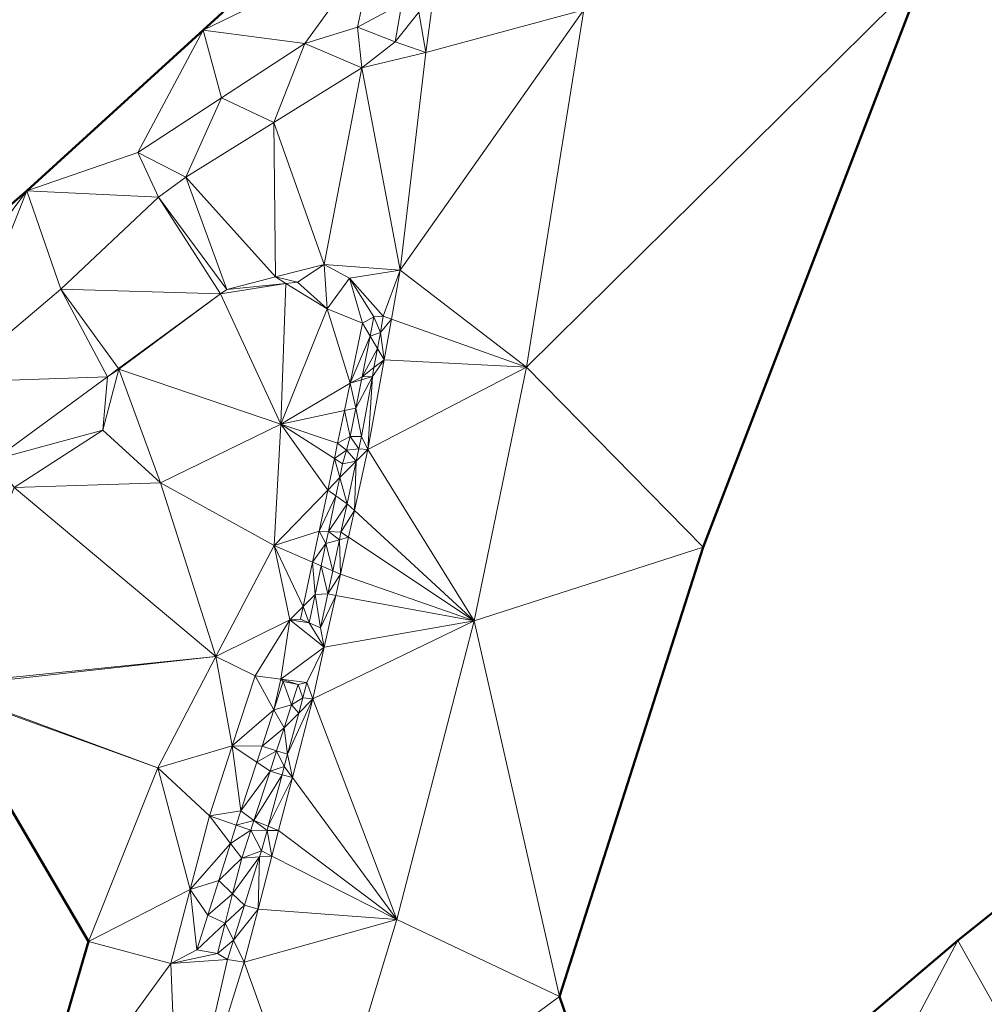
# Model space of a CAD drawing. Header units: metres. Extents: x 3490451 to 6981510, y 5754235 to 11509207.
# Tile 35 of 77: x 3490624 to 3490659, y 5754355 to 5754391. Entities that reach past the tile are written whole.
import ezdxf

# ---------------------------------------------------------------- set-up
doc = ezdxf.new("R2010")
doc.units = ezdxf.units.M
doc.layers.add('Kartierung-05$0$$VERB', color=7, linetype='Continuous', lineweight=18, true_color=0x82563a)

msp = doc.modelspace()

# ---------------------------------------------------------------- linework, layer by layer
at = {"layer": 'Kartierung-05$0$$VERB', "color": 1, "lineweight": 50, "ltscale": 0.02}
for points in [[(3490716.702, 5754376.542), (3490715.647, 5754379.23), (3490713.893, 5754382.003), (3490711.421, 5754384.102), (3490708.725, 5754385.188), (3490708.671, 5754390.61), (3490707.016, 5754393.445), (3490699.974, 5754389.859), (3490691.049, 5754384.113), (3490679.365, 5754374.9), (3490670.899, 5754367.785), (3490658.241, 5754357.635), (3490646.514, 5754347.692), (3490643.805, 5754355.612), (3490649.011, 5754371.894), (3490656.977, 5754392.653), (3490657.562, 5754404.401), (3490672.852, 5754403.646), (3490676.529, 5754405.795), (3490667.848, 5754414.266), (3490659.925, 5754423.838), (3490655.31, 5754429.986), (3490656.437, 5754433.334)], [(3490619.107, 5754410.985), (3490625.38, 5754410.516), (3490627.312, 5754410.193), (3490637.23, 5754404.934), (3490637.279, 5754396.482), (3490624.486, 5754384.813), (3490612.877, 5754374.781)], [(3490621.27, 5754366.904), (3490626.73, 5754357.596), (3490624.338, 5754349.421), (3490618.473, 5754337.417), (3490626.067, 5754336.485), (3490624.376, 5754331.866), (3490623.093, 5754329.582)]]:
    msp.add_lwpolyline(points, dxfattribs=at)
at = {"layer": 'Kartierung-05$0$$VERB'}
for points in [[(3490630.882, 5754390.647, 151.664), (3490637.105, 5754393.661, 151.161), (3490637.279, 5754396.482, 151.097)], [(3490630.882, 5754390.647, 151.664), (3490637.105, 5754393.661, 151.161), (3490634.57, 5754390.163, 150.98)], [(3490637.105, 5754393.661, 151.161), (3490636.481, 5754390.754, 151.048), (3490634.57, 5754390.163, 150.98)], [(3490638.086, 5754391.606, 149.522), (3490637.105, 5754393.661, 151.161), (3490636.481, 5754390.754, 151.048)], [(3490639.351, 5754392.804, 150.208), (3490638.705, 5754391.291, 150.018), (3490638.955, 5754389.833, 149.992)], [(3490639.351, 5754392.804, 150.208), (3490644.677, 5754391.382, 150.184), (3490638.955, 5754389.833, 149.992)], [(3490649.011, 5754371.894, 148.698), (3490656.977, 5754392.653, 149.466), (3490642.604, 5754378.429, 149.203)], [(3490656.977, 5754392.653, 149.466), (3490642.604, 5754378.429, 149.203), (3490644.677, 5754391.382, 150.184)], [(3490638.086, 5754391.606, 149.522), (3490636.481, 5754390.754, 151.048), (3490637.841, 5754390.225, 150.07)], [(3490638.086, 5754391.606, 149.522), (3490637.841, 5754390.225, 150.07), (3490638.705, 5754391.291, 150.018)], [(3490637.841, 5754390.225, 150.07), (3490638.705, 5754391.291, 150.018), (3490638.955, 5754389.833, 149.992)], [(3490642.604, 5754378.429, 149.203), (3490644.677, 5754391.382, 150.184), (3490638.028, 5754381.946, 149.393)], [(3490644.677, 5754391.382, 150.184), (3490638.955, 5754389.833, 149.992), (3490638.028, 5754381.946, 149.393)], [(3490636.481, 5754390.754, 151.048), (3490634.57, 5754390.163, 150.98), (3490636.629, 5754389.272, 150.093)], [(3490636.481, 5754390.754, 151.048), (3490636.629, 5754389.272, 150.093), (3490637.841, 5754390.225, 150.07)], [(3490630.882, 5754390.647, 151.664), (3490628.519, 5754386.207, 151.686), (3490624.486, 5754384.813, 152.231)], [(3490631.544, 5754388.185, 151.333), (3490630.882, 5754390.647, 151.664), (3490628.519, 5754386.207, 151.686)], [(3490631.544, 5754388.185, 151.333), (3490630.882, 5754390.647, 151.664), (3490634.57, 5754390.163, 150.98)], [(3490633.443, 5754387.293, 150.276), (3490631.544, 5754388.185, 151.333), (3490634.57, 5754390.163, 150.98)], [(3490633.443, 5754387.293, 150.276), (3490634.57, 5754390.163, 150.98), (3490636.629, 5754389.272, 150.093)], [(3490636.629, 5754389.272, 150.093), (3490637.841, 5754390.225, 150.07), (3490638.955, 5754389.833, 149.992)], [(3490636.629, 5754389.272, 150.093), (3490638.955, 5754389.833, 149.992), (3490638.028, 5754381.946, 149.393)], [(3490633.443, 5754387.293, 150.276), (3490635.267, 5754382.147, 149.846), (3490636.629, 5754389.272, 150.093)], [(3490635.267, 5754382.147, 149.846), (3490636.629, 5754389.272, 150.093), (3490638.028, 5754381.946, 149.393)], [(3490631.544, 5754388.185, 151.333), (3490628.519, 5754386.207, 151.686), (3490630.257, 5754385.314, 150.46)], [(3490633.443, 5754387.293, 150.276), (3490631.544, 5754388.185, 151.333), (3490630.257, 5754385.314, 150.46)], [(3490633.443, 5754387.293, 150.276), (3490633.501, 5754381.695, 150.118), (3490630.257, 5754385.314, 150.46)], [(3490633.443, 5754387.293, 150.276), (3490633.501, 5754381.695, 150.118), (3490635.267, 5754382.147, 149.846)], [(3490628.519, 5754386.207, 151.686), (3490624.486, 5754384.813, 152.231), (3490629.26, 5754384.593, 150.516)], [(3490628.519, 5754386.207, 151.686), (3490630.257, 5754385.314, 150.46), (3490629.26, 5754384.593, 150.516)], [(3490631.735, 5754381.242, 150.389), (3490630.257, 5754385.314, 150.46), (3490629.26, 5754384.593, 150.516)], [(3490633.501, 5754381.695, 150.118), (3490631.735, 5754381.242, 150.389), (3490630.257, 5754385.314, 150.46)], [(3490624.486, 5754384.813, 152.231), (3490612.877, 5754374.781, 153.649), (3490617.569, 5754375.551, 152.626)], [(3490624.486, 5754384.813, 152.231), (3490617.569, 5754375.551, 152.626), (3490621.733, 5754377.884, 151.844)], [(3490624.486, 5754384.813, 152.231), (3490621.733, 5754377.884, 151.844), (3490625.718, 5754381.251, 151.108)], [(3490624.486, 5754384.813, 152.231), (3490625.718, 5754381.251, 151.108), (3490629.26, 5754384.593, 150.516)], [(3490625.718, 5754381.251, 151.108), (3490629.26, 5754384.593, 150.516), (3490631.507, 5754381.083, 150.472)], [(3490631.735, 5754381.242, 150.389), (3490629.26, 5754384.593, 150.516), (3490631.507, 5754381.083, 150.472)], [(3490633.501, 5754381.695, 150.118), (3490635.267, 5754382.147, 149.846), (3490634.302, 5754381.5, 150.412)], [(3490635.267, 5754382.147, 149.846), (3490634.302, 5754381.5, 150.412), (3490635.381, 5754380.538, 150.464)], [(3490636.191, 5754381.654, 149.645), (3490635.267, 5754382.147, 149.846), (3490635.381, 5754380.538, 150.464)], [(3490636.191, 5754381.654, 149.645), (3490635.267, 5754382.147, 149.846), (3490638.028, 5754381.946, 149.393)], [(3490636.191, 5754381.654, 149.645), (3490637.412, 5754380.269, 149.154), (3490638.028, 5754381.946, 149.393)], [(3490637.708, 5754380.164, 149.2), (3490637.412, 5754380.269, 149.154), (3490638.028, 5754381.946, 149.393)], [(3490637.708, 5754380.164, 149.2), (3490642.604, 5754378.429, 149.203), (3490638.028, 5754381.946, 149.393)], [(3490633.885, 5754381.458, 150.408), (3490631.735, 5754381.242, 150.389), (3490631.507, 5754381.083, 150.472)], [(3490633.885, 5754381.458, 150.408), (3490633.696, 5754376.36, 150.508), (3490631.507, 5754381.083, 150.472)], [(3490633.885, 5754381.458, 150.408), (3490633.501, 5754381.695, 150.118), (3490631.735, 5754381.242, 150.389)], [(3490633.885, 5754381.458, 150.408), (3490633.501, 5754381.695, 150.118), (3490634.302, 5754381.5, 150.412)], [(3490633.885, 5754381.458, 150.408), (3490635.381, 5754380.538, 150.464), (3490633.696, 5754376.36, 150.508)], [(3490633.885, 5754381.458, 150.408), (3490634.302, 5754381.5, 150.412), (3490635.381, 5754380.538, 150.464)], [(3490636.657, 5754380.016, 148.756), (3490636.191, 5754381.654, 149.645), (3490635.381, 5754380.538, 150.464)], [(3490636.191, 5754381.654, 149.645), (3490637.412, 5754380.269, 149.154), (3490637.073, 5754380.247, 148.814)], [(3490636.657, 5754380.016, 148.756), (3490636.191, 5754381.654, 149.645), (3490637.073, 5754380.247, 148.814)], [(3490627.413, 5754378.078, 151.189), (3490621.733, 5754377.884, 151.844), (3490625.718, 5754381.251, 151.108)], [(3490627.814, 5754378.372, 151.119), (3490627.413, 5754378.078, 151.189), (3490625.718, 5754381.251, 151.108)], [(3490627.814, 5754378.372, 151.119), (3490625.718, 5754381.251, 151.108), (3490631.507, 5754381.083, 150.472)], [(3490627.814, 5754378.372, 151.119), (3490631.507, 5754381.083, 150.472), (3490627.827, 5754378.354, 151.059)], [(3490633.696, 5754376.36, 150.508), (3490631.507, 5754381.083, 150.472), (3490627.827, 5754378.354, 151.059)], [(3490636.208, 5754377.843, 148.541), (3490635.381, 5754380.538, 150.464), (3490633.696, 5754376.36, 150.508)], [(3490636.208, 5754377.843, 148.541), (3490636.657, 5754380.016, 148.756), (3490635.381, 5754380.538, 150.464)], [(3490636.934, 5754379.55, 148.75), (3490636.208, 5754377.843, 148.541), (3490636.657, 5754380.016, 148.756)], [(3490636.934, 5754379.55, 148.75), (3490636.657, 5754380.016, 148.756), (3490637.073, 5754380.247, 148.814)], [(3490637.306, 5754379.685, 149.1), (3490636.934, 5754379.55, 148.75), (3490637.073, 5754380.247, 148.814)], [(3490637.306, 5754379.685, 149.1), (3490637.412, 5754380.269, 149.154), (3490637.073, 5754380.247, 148.814)], [(3490637.306, 5754379.685, 149.1), (3490637.708, 5754380.164, 149.2), (3490637.412, 5754380.269, 149.154)], [(3490637.306, 5754379.685, 149.1), (3490637.708, 5754380.164, 149.2), (3490637.443, 5754378.694, 149.04)], [(3490637.708, 5754380.164, 149.2), (3490637.443, 5754378.694, 149.04), (3490642.604, 5754378.429, 149.203)], [(3490637.306, 5754379.685, 149.1), (3490637.2, 5754379.102, 149.046), (3490636.934, 5754379.55, 148.75)], [(3490637.306, 5754379.685, 149.1), (3490637.2, 5754379.102, 149.046), (3490637.443, 5754378.694, 149.04)], [(3490636.934, 5754379.55, 148.75), (3490636.641, 5754378.078, 148.615), (3490636.208, 5754377.843, 148.541)], [(3490637.2, 5754379.102, 149.046), (3490636.934, 5754379.55, 148.75), (3490636.641, 5754378.078, 148.615)], [(3490637.2, 5754379.102, 149.046), (3490637.075, 5754378.411, 148.983), (3490636.641, 5754378.078, 148.615)], [(3490637.2, 5754379.102, 149.046), (3490637.075, 5754378.411, 148.983), (3490637.443, 5754378.694, 149.04)], [(3490637.443, 5754378.694, 149.04), (3490642.604, 5754378.429, 149.203), (3490636.858, 5754375.441, 148.687)], [(3490637.016, 5754378.088, 148.953), (3490637.443, 5754378.694, 149.04), (3490636.858, 5754375.441, 148.687)], [(3490637.075, 5754378.411, 148.983), (3490637.016, 5754378.088, 148.953), (3490637.443, 5754378.694, 149.04)], [(3490627.413, 5754378.078, 151.189), (3490627.241, 5754376.145, 151.324), (3490627.827, 5754378.354, 151.059)], [(3490629.334, 5754374.225, 150.822), (3490627.241, 5754376.145, 151.324), (3490627.827, 5754378.354, 151.059)], [(3490627.814, 5754378.372, 151.119), (3490627.413, 5754378.078, 151.189), (3490627.827, 5754378.354, 151.059)], [(3490633.696, 5754376.36, 150.508), (3490629.334, 5754374.225, 150.822), (3490627.827, 5754378.354, 151.059)], [(3490637.075, 5754378.411, 148.983), (3490637.016, 5754378.088, 148.953), (3490636.641, 5754378.078, 148.615)], [(3490640.702, 5754369.225, 148.319), (3490642.604, 5754378.429, 149.203), (3490636.858, 5754375.441, 148.687)], [(3490649.011, 5754371.894, 148.698), (3490640.702, 5754369.225, 148.319), (3490642.604, 5754378.429, 149.203)], [(3490627.413, 5754378.078, 151.189), (3490621.733, 5754377.884, 151.844), (3490623.319, 5754375.072, 151.906)], [(3490627.413, 5754378.078, 151.189), (3490627.241, 5754376.145, 151.324), (3490623.319, 5754375.072, 151.906)], [(3490636.619, 5754377.968, 148.605), (3490636.641, 5754378.078, 148.615), (3490636.208, 5754377.843, 148.541)], [(3490636.414, 5754376.938, 148.51), (3490636.619, 5754377.968, 148.605), (3490636.208, 5754377.843, 148.541)], [(3490636.414, 5754376.938, 148.51), (3490636.619, 5754377.968, 148.605), (3490637.016, 5754378.088, 148.953)], [(3490636.414, 5754376.938, 148.51), (3490637.016, 5754378.088, 148.953), (3490636.621, 5754375.907, 148.752)], [(3490636.619, 5754377.968, 148.605), (3490637.016, 5754378.088, 148.953), (3490636.641, 5754378.078, 148.615)], [(3490637.016, 5754378.088, 148.953), (3490636.621, 5754375.907, 148.752), (3490636.858, 5754375.441, 148.687)], [(3490636.002, 5754376.85, 148.442), (3490636.208, 5754377.843, 148.541), (3490633.696, 5754376.36, 150.508)], [(3490636.002, 5754376.85, 148.442), (3490636.414, 5754376.938, 148.51), (3490636.208, 5754377.843, 148.541)], [(3490636.002, 5754376.85, 148.442), (3490635.758, 5754375.671, 148.325), (3490633.696, 5754376.36, 150.508)], [(3490636.002, 5754376.85, 148.442), (3490635.758, 5754375.671, 148.325), (3490636.209, 5754375.908, 148.416)], [(3490636.002, 5754376.85, 148.442), (3490636.414, 5754376.938, 148.51), (3490636.209, 5754375.908, 148.416)], [(3490636.414, 5754376.938, 148.51), (3490636.621, 5754375.907, 148.752), (3490636.209, 5754375.908, 148.416)], [(3490627.241, 5754376.145, 151.324), (3490624.027, 5754374.059, 151.809), (3490623.319, 5754375.072, 151.906)], [(3490629.334, 5754374.225, 150.822), (3490627.241, 5754376.145, 151.324), (3490624.027, 5754374.059, 151.809)], [(3490633.696, 5754376.36, 150.508), (3490629.334, 5754374.225, 150.822), (3490633.455, 5754371.957, 148.954)], [(3490635.397, 5754373.966, 148.151), (3490633.696, 5754376.36, 150.508), (3490633.455, 5754371.957, 148.954)], [(3490635.639, 5754375.107, 148.268), (3490635.758, 5754375.671, 148.325), (3490633.696, 5754376.36, 150.508)], [(3490635.397, 5754373.966, 148.151), (3490635.639, 5754375.107, 148.268), (3490633.696, 5754376.36, 150.508)], [(3490636.073, 5754375.411, 148.366), (3490635.758, 5754375.671, 148.325), (3490636.209, 5754375.908, 148.416)], [(3490636.525, 5754375.46, 148.71), (3490636.073, 5754375.411, 148.366), (3490636.209, 5754375.908, 148.416)], [(3490636.525, 5754375.46, 148.71), (3490636.621, 5754375.907, 148.752), (3490636.209, 5754375.908, 148.416)], [(3490636.525, 5754375.46, 148.71), (3490636.621, 5754375.907, 148.752), (3490636.858, 5754375.441, 148.687)], [(3490636.073, 5754375.411, 148.366), (3490635.639, 5754375.107, 148.268), (3490635.758, 5754375.671, 148.325)], [(3490636.073, 5754375.411, 148.366), (3490635.639, 5754375.107, 148.268), (3490635.938, 5754374.914, 148.316)], [(3490636.073, 5754375.411, 148.366), (3490636.43, 5754375.013, 148.668), (3490635.938, 5754374.914, 148.316)], [(3490636.525, 5754375.46, 148.71), (3490636.073, 5754375.411, 148.366), (3490636.43, 5754375.013, 148.668)], [(3490636.369, 5754373.226, 148.482), (3490640.702, 5754369.225, 148.319), (3490636.858, 5754375.441, 148.687)], [(3490636.43, 5754375.013, 148.668), (3490636.369, 5754373.226, 148.482), (3490636.858, 5754375.441, 148.687)], [(3490636.525, 5754375.46, 148.71), (3490636.43, 5754375.013, 148.668), (3490636.858, 5754375.441, 148.687)], [(3490635.397, 5754373.966, 148.151), (3490635.834, 5754374.418, 148.261), (3490635.639, 5754375.107, 148.268)], [(3490635.834, 5754374.418, 148.261), (3490635.639, 5754375.107, 148.268), (3490635.938, 5754374.914, 148.316)], [(3490636.43, 5754375.013, 148.668), (3490635.834, 5754374.418, 148.261), (3490635.938, 5754374.914, 148.316)], [(3490636.43, 5754375.013, 148.668), (3490635.834, 5754374.418, 148.261), (3490636.1, 5754373.474, 148.525)], [(3490636.43, 5754375.013, 148.668), (3490636.369, 5754373.226, 148.482), (3490636.1, 5754373.474, 148.525)], [(3490635.695, 5754373.758, 148.187), (3490635.397, 5754373.966, 148.151), (3490635.834, 5754374.418, 148.261)], [(3490635.695, 5754373.758, 148.187), (3490635.834, 5754374.418, 148.261), (3490636.1, 5754373.474, 148.525)], [(3490631.345, 5754367.928, 148.57), (3490624.027, 5754374.059, 151.809), (3490621.27, 5754366.904, 150.989)], [(3490631.345, 5754367.928, 148.57), (3490629.334, 5754374.225, 150.822), (3490624.027, 5754374.059, 151.809)], [(3490631.345, 5754367.928, 148.57), (3490629.334, 5754374.225, 150.822), (3490633.455, 5754371.957, 148.954)], [(3490635.397, 5754373.966, 148.151), (3490635.082, 5754372.478, 148), (3490633.455, 5754371.957, 148.954)], [(3490635.695, 5754373.758, 148.187), (3490635.397, 5754373.966, 148.151), (3490635.082, 5754372.478, 148)], [(3490635.695, 5754373.758, 148.187), (3490635.423, 5754372.462, 148.043), (3490635.082, 5754372.478, 148)], [(3490635.695, 5754373.758, 148.187), (3490636.1, 5754373.474, 148.525), (3490635.423, 5754372.462, 148.043)], [(3490636.1, 5754373.474, 148.525), (3490635.423, 5754372.462, 148.043), (3490635.879, 5754372.442, 148.428)], [(3490636.369, 5754373.226, 148.482), (3490636.1, 5754373.474, 148.525), (3490635.879, 5754372.442, 148.428)], [(3490636.369, 5754373.226, 148.482), (3490636.155, 5754372.258, 148.392), (3490635.879, 5754372.442, 148.428)], [(3490636.369, 5754373.226, 148.482), (3490636.155, 5754372.258, 148.392), (3490640.702, 5754369.225, 148.319)], [(3490634.845, 5754371.358, 147.886), (3490635.082, 5754372.478, 148), (3490633.455, 5754371.957, 148.954)], [(3490634.845, 5754371.358, 147.886), (3490635.332, 5754372.031, 147.995), (3490635.082, 5754372.478, 148)], [(3490635.423, 5754372.462, 148.043), (3490635.332, 5754372.031, 147.995), (3490635.082, 5754372.478, 148)], [(3490635.821, 5754372.166, 148.402), (3490635.423, 5754372.462, 148.043), (3490635.332, 5754372.031, 147.995)], [(3490635.821, 5754372.166, 148.402), (3490635.58, 5754371.041, 148.297), (3490635.332, 5754372.031, 147.995)], [(3490635.821, 5754372.166, 148.402), (3490635.423, 5754372.462, 148.043), (3490635.879, 5754372.442, 148.428)], [(3490635.821, 5754372.166, 148.402), (3490635.58, 5754371.041, 148.297), (3490635.859, 5754370.921, 148.268)], [(3490635.821, 5754372.166, 148.402), (3490636.155, 5754372.258, 148.392), (3490635.879, 5754372.442, 148.428)], [(3490635.821, 5754372.166, 148.402), (3490636.155, 5754372.258, 148.392), (3490635.859, 5754370.921, 148.268)], [(3490636.155, 5754372.258, 148.392), (3490635.859, 5754370.921, 148.268), (3490640.702, 5754369.225, 148.319)], [(3490631.345, 5754367.928, 148.57), (3490633.455, 5754371.957, 148.954), (3490634.024, 5754369.266, 148.071)], [(3490634.504, 5754369.745, 147.722), (3490633.455, 5754371.957, 148.954), (3490634.024, 5754369.266, 148.071)], [(3490634.504, 5754369.745, 147.722), (3490634.845, 5754371.358, 147.886), (3490633.455, 5754371.957, 148.954)], [(3490635.162, 5754371.222, 147.905), (3490634.845, 5754371.358, 147.886), (3490635.332, 5754372.031, 147.995)], [(3490635.58, 5754371.041, 148.297), (3490635.162, 5754371.222, 147.905), (3490635.332, 5754372.031, 147.995)], [(3490649.011, 5754371.894, 148.698), (3490643.805, 5754355.612, 147.014), (3490640.702, 5754369.225, 148.319)], [(3490634.504, 5754369.745, 147.722), (3490634.944, 5754370.185, 147.79), (3490634.845, 5754371.358, 147.886)], [(3490634.944, 5754370.185, 147.79), (3490635.162, 5754371.222, 147.905), (3490634.845, 5754371.358, 147.886)], [(3490634.944, 5754370.185, 147.79), (3490635.162, 5754371.222, 147.905), (3490635.401, 5754370.204, 148.219)], [(3490635.58, 5754371.041, 148.297), (3490635.162, 5754371.222, 147.905), (3490635.401, 5754370.204, 148.219)], [(3490635.58, 5754371.041, 148.297), (3490635.401, 5754370.204, 148.219), (3490635.859, 5754370.921, 148.268)], [(3490635.689, 5754370.15, 148.197), (3490635.401, 5754370.204, 148.219), (3490635.859, 5754370.921, 148.268)], [(3490635.689, 5754370.15, 148.197), (3490635.859, 5754370.921, 148.268), (3490640.702, 5754369.225, 148.319)], [(3490634.504, 5754369.745, 147.722), (3490634.944, 5754370.185, 147.79), (3490634.726, 5754369.149, 147.675)], [(3490634.944, 5754370.185, 147.79), (3490635.138, 5754368.976, 148.104), (3490634.726, 5754369.149, 147.675)], [(3490634.944, 5754370.185, 147.79), (3490635.401, 5754370.204, 148.219), (3490635.138, 5754368.976, 148.104)], [(3490635.689, 5754370.15, 148.197), (3490635.401, 5754370.204, 148.219), (3490635.138, 5754368.976, 148.104)], [(3490635.275, 5754368.276, 148.024), (3490635.689, 5754370.15, 148.197), (3490635.138, 5754368.976, 148.104)], [(3490635.275, 5754368.276, 148.024), (3490635.689, 5754370.15, 148.197), (3490640.702, 5754369.225, 148.319)], [(3490634.504, 5754369.745, 147.722), (3490634.406, 5754369.284, 147.675), (3490634.024, 5754369.266, 148.071)], [(3490634.504, 5754369.745, 147.722), (3490634.406, 5754369.284, 147.675), (3490634.726, 5754369.149, 147.675)], [(3490631.345, 5754367.928, 148.57), (3490632.763, 5754367.237, 148.098), (3490634.024, 5754369.266, 148.071)], [(3490633.704, 5754367.116, 148.002), (3490632.763, 5754367.237, 148.098), (3490634.024, 5754369.266, 148.071)], [(3490635.275, 5754368.276, 148.024), (3490633.704, 5754367.116, 148.002), (3490634.024, 5754369.266, 148.071)], [(3490634.406, 5754369.284, 147.675), (3490634.024, 5754369.266, 148.071), (3490634.726, 5754369.149, 147.675)], [(3490635.275, 5754368.276, 148.024), (3490634.024, 5754369.266, 148.071), (3490634.726, 5754369.149, 147.675)], [(3490635.275, 5754368.276, 148.024), (3490635.138, 5754368.976, 148.104), (3490634.726, 5754369.149, 147.675)], [(3490635.275, 5754368.276, 148.024), (3490640.702, 5754369.225, 148.319), (3490634.861, 5754366.401, 147.85)], [(3490637.908, 5754358.394, 147.351), (3490640.702, 5754369.225, 148.319), (3490634.861, 5754366.401, 147.85)], [(3490643.805, 5754355.612, 147.014), (3490637.908, 5754358.394, 147.351), (3490640.702, 5754369.225, 148.319)], [(3490635.275, 5754368.276, 148.024), (3490633.704, 5754367.116, 148.002), (3490634.646, 5754366.995, 147.907)], [(3490635.275, 5754368.276, 148.024), (3490634.646, 5754366.995, 147.907), (3490634.861, 5754366.401, 147.85)], [(3490631.345, 5754367.928, 148.57), (3490621.27, 5754366.904, 150.989), (3490621.319, 5754366.82, 150.958)], [(3490631.345, 5754367.928, 148.57), (3490629.235, 5754363.899, 148.186), (3490621.319, 5754366.82, 150.958)], [(3490631.345, 5754367.928, 148.57), (3490631.935, 5754364.698, 147.96), (3490629.235, 5754363.899, 148.186)], [(3490631.345, 5754367.928, 148.57), (3490631.935, 5754364.698, 147.96), (3490632.763, 5754367.237, 148.098)], [(3490633.45, 5754366.006, 147.361), (3490631.935, 5754364.698, 147.96), (3490632.763, 5754367.237, 148.098)], [(3490633.45, 5754366.006, 147.361), (3490633.704, 5754367.116, 148.002), (3490632.763, 5754367.237, 148.098)], [(3490629.235, 5754363.899, 148.186), (3490621.371, 5754366.732, 150.924), (3490621.319, 5754366.82, 150.958)], [(3490633.45, 5754366.006, 147.361), (3490633.704, 5754367.116, 148.002), (3490633.783, 5754367.024, 147.494)], [(3490634.09, 5754366.185, 147.479), (3490633.45, 5754366.006, 147.361), (3490633.783, 5754367.024, 147.494)], [(3490633.704, 5754367.116, 148.002), (3490634.646, 5754366.995, 147.907), (3490634.329, 5754366.919, 147.566)], [(3490633.704, 5754367.116, 148.002), (3490633.783, 5754367.024, 147.494), (3490634.329, 5754366.919, 147.566)], [(3490634.09, 5754366.185, 147.479), (3490633.783, 5754367.024, 147.494), (3490634.329, 5754366.919, 147.566)], [(3490634.495, 5754366.437, 147.854), (3490634.09, 5754366.185, 147.479), (3490634.329, 5754366.919, 147.566)], [(3490634.495, 5754366.437, 147.854), (3490634.646, 5754366.995, 147.907), (3490634.329, 5754366.919, 147.566)], [(3490634.495, 5754366.437, 147.854), (3490634.646, 5754366.995, 147.907), (3490634.861, 5754366.401, 147.85)], [(3490629.235, 5754363.899, 148.186), (3490621.371, 5754366.732, 150.924), (3490626.73, 5754357.596, 147.688)], [(3490634.495, 5754366.437, 147.854), (3490634.345, 5754365.879, 147.801), (3490634.09, 5754366.185, 147.479)], [(3490634.495, 5754366.437, 147.854), (3490634.345, 5754365.879, 147.801), (3490634.861, 5754366.401, 147.85)], [(3490634.09, 5754366.185, 147.479), (3490633.45, 5754366.006, 147.361), (3490633.817, 5754365.346, 147.38)], [(3490634.345, 5754365.879, 147.801), (3490634.09, 5754366.185, 147.479), (3490633.817, 5754365.346, 147.38)], [(3490633.942, 5754364.387, 147.66), (3490634.116, 5754363.542, 147.594), (3490634.861, 5754366.401, 147.85)], [(3490634.345, 5754365.879, 147.801), (3490633.942, 5754364.387, 147.66), (3490634.861, 5754366.401, 147.85)], [(3490634.116, 5754363.542, 147.594), (3490637.908, 5754358.394, 147.351), (3490634.861, 5754366.401, 147.85)], [(3490633.45, 5754366.006, 147.361), (3490631.935, 5754364.698, 147.96), (3490633.016, 5754364.68, 147.188)], [(3490633.45, 5754366.006, 147.361), (3490633.817, 5754365.346, 147.38), (3490633.016, 5754364.68, 147.188)], [(3490634.345, 5754365.879, 147.801), (3490633.942, 5754364.387, 147.66), (3490633.817, 5754365.346, 147.38)], [(3490633.546, 5754364.512, 147.282), (3490633.817, 5754365.346, 147.38), (3490633.016, 5754364.68, 147.188)], [(3490633.546, 5754364.512, 147.282), (3490633.942, 5754364.387, 147.66), (3490633.817, 5754365.346, 147.38)], [(3490631.935, 5754364.698, 147.96), (3490631.107, 5754362.16, 147.823), (3490629.235, 5754363.899, 148.186)], [(3490631.935, 5754364.698, 147.96), (3490631.107, 5754362.16, 147.823), (3490632.248, 5754362.336, 146.882)], [(3490632.825, 5754364.098, 147.112), (3490631.935, 5754364.698, 147.96), (3490632.248, 5754362.336, 146.882)], [(3490632.825, 5754364.098, 147.112), (3490631.935, 5754364.698, 147.96), (3490633.016, 5754364.68, 147.188)], [(3490633.546, 5754364.512, 147.282), (3490632.825, 5754364.098, 147.112), (3490633.016, 5754364.68, 147.188)], [(3490633.546, 5754364.512, 147.282), (3490632.825, 5754364.098, 147.112), (3490633.306, 5754363.772, 147.195)], [(3490633.546, 5754364.512, 147.282), (3490633.822, 5754363.94, 147.618), (3490633.306, 5754363.772, 147.195)], [(3490633.546, 5754364.512, 147.282), (3490633.942, 5754364.387, 147.66), (3490633.822, 5754363.94, 147.618)], [(3490633.942, 5754364.387, 147.66), (3490634.116, 5754363.542, 147.594), (3490633.822, 5754363.94, 147.618)], [(3490632.825, 5754364.098, 147.112), (3490633.306, 5754363.772, 147.195), (3490632.248, 5754362.336, 146.882)], [(3490633.743, 5754363.648, 147.59), (3490633.822, 5754363.94, 147.618), (3490633.306, 5754363.772, 147.195)], [(3490633.743, 5754363.648, 147.59), (3490634.116, 5754363.542, 147.594), (3490633.822, 5754363.94, 147.618)], [(3490630.407, 5754359.483, 147.613), (3490626.73, 5754357.596, 147.688), (3490629.235, 5754363.899, 148.186)], [(3490630.407, 5754359.483, 147.613), (3490631.107, 5754362.16, 147.823), (3490629.235, 5754363.899, 148.186)], [(3490632.724, 5754361.983, 146.983), (3490633.306, 5754363.772, 147.195), (3490632.248, 5754362.336, 146.882)], [(3490633.743, 5754363.648, 147.59), (3490632.724, 5754361.983, 146.983), (3490633.306, 5754363.772, 147.195)], [(3490633.743, 5754363.648, 147.59), (3490633.239, 5754361.779, 147.413), (3490632.724, 5754361.983, 146.983)], [(3490633.743, 5754363.648, 147.59), (3490633.239, 5754361.779, 147.413), (3490634.116, 5754363.542, 147.594)], [(3490633.239, 5754361.779, 147.413), (3490634.116, 5754363.542, 147.594), (3490633.617, 5754361.628, 147.423)], [(3490634.116, 5754363.542, 147.594), (3490633.617, 5754361.628, 147.423), (3490637.908, 5754358.394, 147.351)], [(3490631.874, 5754361.159, 146.828), (3490630.407, 5754359.483, 147.613), (3490631.107, 5754362.16, 147.823)], [(3490632.084, 5754361.819, 146.858), (3490631.107, 5754362.16, 147.823), (3490632.248, 5754362.336, 146.882)], [(3490631.874, 5754361.159, 146.828), (3490632.084, 5754361.819, 146.858), (3490631.107, 5754362.16, 147.823)], [(3490632.724, 5754361.983, 146.983), (3490632.084, 5754361.819, 146.858), (3490632.248, 5754362.336, 146.882)], [(3490631.874, 5754361.159, 146.828), (3490632.084, 5754361.819, 146.858), (3490632.611, 5754361.634, 146.942)], [(3490632.724, 5754361.983, 146.983), (3490632.084, 5754361.819, 146.858), (3490632.611, 5754361.634, 146.942)], [(3490632.724, 5754361.983, 146.983), (3490633.199, 5754361.631, 147.399), (3490632.611, 5754361.634, 146.942)], [(3490633.239, 5754361.779, 147.413), (3490632.724, 5754361.983, 146.983), (3490633.199, 5754361.631, 147.399)], [(3490631.874, 5754361.159, 146.828), (3490632.611, 5754361.634, 146.942), (3490632.283, 5754360.626, 146.823)], [(3490632.611, 5754361.634, 146.942), (3490632.998, 5754360.886, 147.328), (3490632.283, 5754360.626, 146.823)], [(3490633.199, 5754361.631, 147.399), (3490632.611, 5754361.634, 146.942), (3490632.998, 5754360.886, 147.328)], [(3490633.374, 5754360.695, 147.34), (3490633.199, 5754361.631, 147.399), (3490632.998, 5754360.886, 147.328)], [(3490633.239, 5754361.779, 147.413), (3490633.199, 5754361.631, 147.399), (3490633.617, 5754361.628, 147.423)], [(3490633.374, 5754360.695, 147.34), (3490633.199, 5754361.631, 147.399), (3490633.617, 5754361.628, 147.423)], [(3490633.374, 5754360.695, 147.34), (3490633.617, 5754361.628, 147.423), (3490637.908, 5754358.394, 147.351)], [(3490631.874, 5754361.159, 146.828), (3490630.407, 5754359.483, 147.613), (3490631.448, 5754359.818, 146.768)], [(3490631.874, 5754361.159, 146.828), (3490631.448, 5754359.818, 146.768), (3490632.283, 5754360.626, 146.823)], [(3490632.929, 5754360.667, 147.307), (3490632.998, 5754360.886, 147.328), (3490632.283, 5754360.626, 146.823)], [(3490632.929, 5754360.667, 147.307), (3490633.374, 5754360.695, 147.34), (3490632.998, 5754360.886, 147.328)], [(3490631.952, 5754359.331, 146.73), (3490631.448, 5754359.818, 146.768), (3490632.283, 5754360.626, 146.823)], [(3490632.929, 5754360.667, 147.307), (3490631.952, 5754359.331, 146.73), (3490632.38, 5754358.918, 147.142)], [(3490632.929, 5754360.667, 147.307), (3490631.952, 5754359.331, 146.73), (3490632.283, 5754360.626, 146.823)], [(3490632.873, 5754358.776, 147.169), (3490632.929, 5754360.667, 147.307), (3490632.38, 5754358.918, 147.142)], [(3490632.873, 5754358.776, 147.169), (3490632.929, 5754360.667, 147.307), (3490633.374, 5754360.695, 147.34)], [(3490632.873, 5754358.776, 147.169), (3490633.374, 5754360.695, 147.34), (3490637.908, 5754358.394, 147.351)], [(3490661.754, 5754360.452, 146.598), (3490658.241, 5754357.635, 146.602), (3490659.701, 5754355.035, 146.47)], [(3490631.048, 5754358.559, 146.71), (3490630.407, 5754359.483, 147.613), (3490631.448, 5754359.818, 146.768)], [(3490631.048, 5754358.559, 146.71), (3490631.952, 5754359.331, 146.73), (3490631.448, 5754359.818, 146.768)], [(3490630.407, 5754359.483, 147.613), (3490629.707, 5754356.806, 147.404), (3490626.73, 5754357.596, 147.688)], [(3490630.407, 5754359.483, 147.613), (3490629.707, 5754356.806, 147.404), (3490630.648, 5754357.3, 146.653)], [(3490631.048, 5754358.559, 146.71), (3490630.407, 5754359.483, 147.613), (3490630.648, 5754357.3, 146.653)], [(3490631.048, 5754358.559, 146.71), (3490631.952, 5754359.331, 146.73), (3490631.68, 5754358.264, 146.654)], [(3490631.952, 5754359.331, 146.73), (3490631.68, 5754358.264, 146.654), (3490632.38, 5754358.918, 147.142)], [(3490631.982, 5754357.65, 147.021), (3490631.68, 5754358.264, 146.654), (3490632.38, 5754358.918, 147.142)], [(3490632.873, 5754358.776, 147.169), (3490631.982, 5754357.65, 147.021), (3490632.38, 5754358.918, 147.142)], [(3490632.873, 5754358.776, 147.169), (3490631.982, 5754357.65, 147.021), (3490632.373, 5754356.856, 146.997)], [(3490632.873, 5754358.776, 147.169), (3490637.908, 5754358.394, 147.351), (3490632.373, 5754356.856, 146.997)], [(3490631.048, 5754358.559, 146.71), (3490631.68, 5754358.264, 146.654), (3490630.648, 5754357.3, 146.653)], [(3490631.68, 5754358.264, 146.654), (3490630.648, 5754357.3, 146.653), (3490631.401, 5754357.17, 146.576)], [(3490631.982, 5754357.65, 147.021), (3490631.68, 5754358.264, 146.654), (3490631.401, 5754357.17, 146.576)], [(3490635.114, 5754349.196, 146.602), (3490637.908, 5754358.394, 147.351), (3490632.373, 5754356.856, 146.997)], [(3490643.805, 5754355.612, 147.014), (3490635.114, 5754349.196, 146.602), (3490637.908, 5754358.394, 147.351)], [(3490624.338, 5754349.421, 146.66), (3490629.707, 5754356.806, 147.404), (3490626.73, 5754357.596, 147.688)], [(3490631.982, 5754357.65, 147.021), (3490631.762, 5754356.949, 146.955), (3490631.401, 5754357.17, 146.576)], [(3490631.982, 5754357.65, 147.021), (3490631.762, 5754356.949, 146.955), (3490632.373, 5754356.856, 146.997)], [(3490654.683, 5754350.921, 146.216), (3490652.377, 5754352.663, 146.296), (3490658.241, 5754357.635, 146.602)], [(3490654.683, 5754350.921, 146.216), (3490658.241, 5754357.635, 146.602), (3490659.701, 5754355.035, 146.47)], [(3490629.707, 5754356.806, 147.404), (3490630.648, 5754357.3, 146.653), (3490631.401, 5754357.17, 146.576)], [(3490629.707, 5754356.806, 147.404), (3490631.762, 5754356.949, 146.955), (3490631.401, 5754357.17, 146.576)], [(3490624.338, 5754349.421, 146.66), (3490629.707, 5754356.806, 147.404), (3490630.017, 5754349.286, 146.472)], [(3490629.707, 5754356.806, 147.404), (3490631.762, 5754356.949, 146.955), (3490630.017, 5754349.286, 146.472)], [(3490631.762, 5754356.949, 146.955), (3490632.373, 5754356.856, 146.997), (3490630.017, 5754349.286, 146.472)], [(3490635.114, 5754349.196, 146.602), (3490632.373, 5754356.856, 146.997), (3490630.017, 5754349.286, 146.472)], [(3490643.805, 5754355.612, 147.014), (3490646.514, 5754347.692, 145.989), (3490635.114, 5754349.196, 146.602)]]:
    msp.add_3dface(points, dxfattribs=at)

doc.saveas('drawing.dxf')
